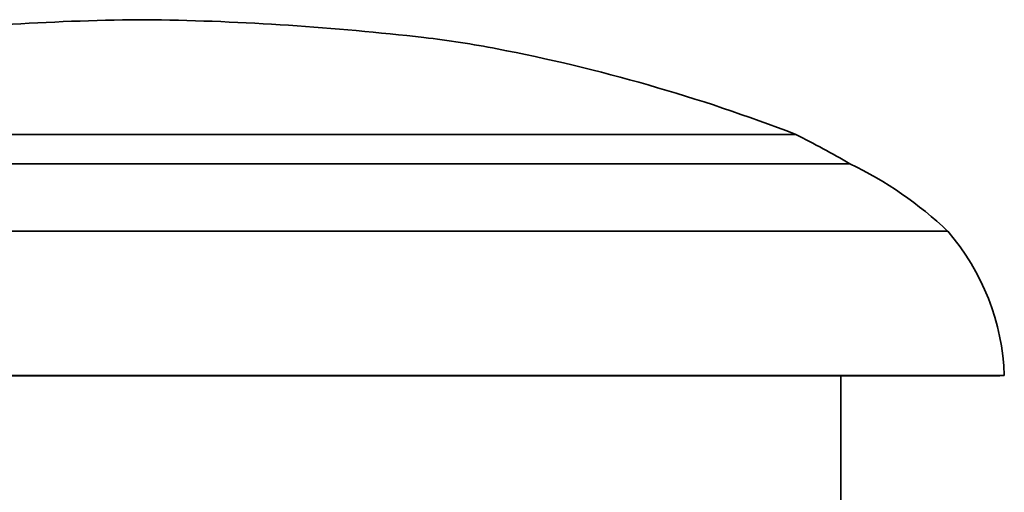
# Model space of a CAD drawing. Header units: millimetres. Extents: x 247 to 1013, y 217 to 674.
# Tile 5 of 5: x 576 to 1013, y 464 to 674. Entities that reach past the tile are written whole.
import ezdxf

# ---------------------------------------------------------------- set-up
doc = ezdxf.new("R2010")
doc.units = ezdxf.units.MM
doc.header["$LTSCALE"] = 3
doc.layers.add('Krawędzie widoczne(ISO)', color=7, linetype='Continuous', lineweight=35, true_color=0x262659)

msp = doc.modelspace()

# ---------------------------------------------------------------- linework, layer by layer
at = {"layer": 'Krawędzie widoczne(ISO)'}
for p, q in [((634.85, 674.21), (625.15, 674.21)), ((920, 623.29), (340, 623.29)), ((944.05, 610.29), (315.95, 610.29)), ((987.5, 580.29), (272.5, 580.29)), ((1012.5, 516.29), (247.5, 516.29)), ((1010.5, 516.22), (249.5, 516.22)), ((940, 238.79), (940, 516.22)), ((1010.5, 516.22), (1012.5, 516.29))]:
    msp.add_line(p, q, dxfattribs=at)
for centre, radius, start, end in [((645.9, -554.75), 1229.14, 90.9674, 96.58257), ((614.1, -554.75), 1229.14, 83.41743, 89.0326), ((705.08, 233.66), 435.5, 79.0902, 83.4174), ((640.55, -101.09), 776.41, 68.90477, 79.09025), ((700.31, 188.09), 487.51, 60.002, 63.2157), ((868.79, 454.82), 172.72, 46.584, 64.1675), ((908.7, 512.62), 103.87, 2.0221, 40.6516)]:
    msp.add_arc(centre, radius, start, end, dxfattribs=at)

doc.saveas('drawing.dxf')
